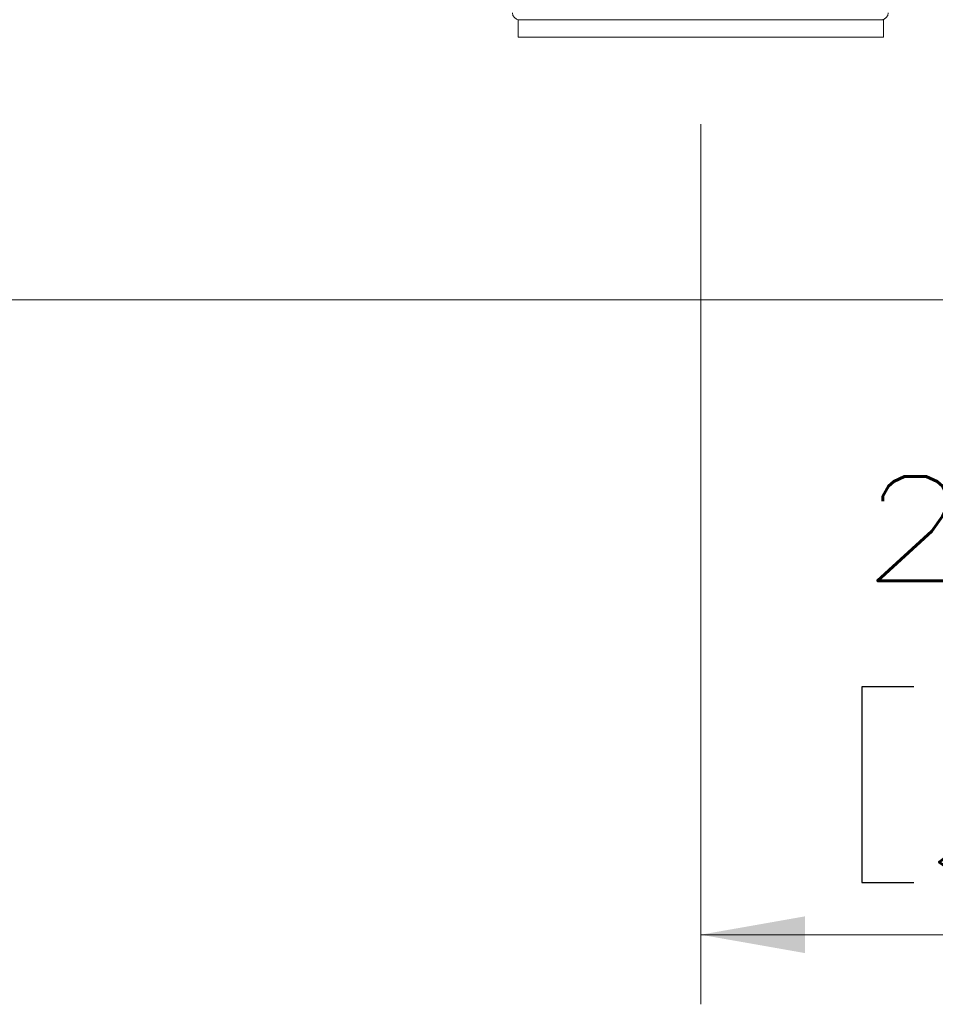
# Model space of a CAD drawing. Header units: millimetres. Extents: x 4 to 836, y 5 to 589.
# Tile 95 of 163: x 666 to 693, y 215 to 243. Entities that reach past the tile are written whole.
import ezdxf

# ---------------------------------------------------------------- set-up
doc = ezdxf.new("R2010")
doc.units = ezdxf.units.MM
doc.layers.add('1', color=7, linetype='Continuous', true_color=0xffffff)
doc.styles.add('ideas_simplex', font='simplex.shx')
doc.dimstyles.get("Standard").update_dxf_attribs({"dimtxt": 0.18, "dimasz": 0.18, "dimexe": 0.18, "dimexo": 0.0625, "dimgap": 0.09, "dimtad": 0, "dimtih": 1, "dimtoh": 1, "dimdec": 4, "dimzin": 0, "dimdsep": 46, "dimtxsty": 'Standard', "dimcen": 0.09, "dimadec": 0, "dimazin": 0, "dimtfac": 1, "dimtdec": 4, "dimtofl": 0, "dimtmove": 0, "dimatfit": 3, "dimfxl": 1, "dimtolj": 1, "dimtzin": 0, "dimarcsym": 0})

# ---------------------------------------------------------------- blocks, each defined once
blk = doc.blocks.new('_U16')
at = {"layer": '1', "color": 152, "lineweight": 13}
for p, q in [((685.864707, 240.343112), (685.864707, 215.042234)), ((706.353977, 239.643112), (706.353977, 215.042234))]:
    blk.add_line(p, q, dxfattribs=at)
at = {"layer": '1', "color": 87, "lineweight": 25}
for p, q in [((691.991842, 224.167234), (690.491842, 224.167234)), ((690.491842, 224.167234), (690.491842, 218.542234)), ((701.726842, 224.167234), (700.226842, 224.167234)), ((701.726842, 218.542234), (701.726842, 224.167234)), ((690.491842, 218.542234), (691.991842, 218.542234)), ((700.226842, 218.542234), (701.726842, 218.542234))]:
    blk.add_line(p, q, dxfattribs=at)
at = {"layer": '1', "color": 27, "lineweight": 13}
blk.add_line((685.864707, 217.042234), (706.353977, 217.042234), dxfattribs=at)
at = {"layer": '1', "color": 27, "lineweight": 18}
for points in [[(685.864707, 217.042234), (688.864705, 217.571215), (688.864709, 216.513253)], [(706.353977, 217.042234), (703.353979, 216.513253), (703.353975, 217.571215)]]:
    blk.add_solid(points, dxfattribs=at)
at = {"layer": '1', "color": 87, "linetype": 'Continuous', "lineweight": 25, "char_height": 3, "attachment_point": 7, "line_spacing_factor": 1.204819, "style": 'ideas_simplex'}
for s, insert in [('\\W1.2097;20,5', (690.478342, 226.302234)), ('\\W1.4646;.81', (691.963342, 218.989734))]:
    blk.add_mtext(s, dxfattribs=dict(at, insert=insert))

msp = doc.modelspace()

# ---------------------------------------------------------------- linework, layer by layer
at = {"layer": '1', "color": 18, "linetype": 'Continuous', "lineweight": 18}
for p, q in [((690.24, 243.343), (680.615, 243.343)), ((680.615, 243.343), (680.615, 242.843)), ((691.115, 243.343), (690.24, 243.343)), ((691.115, 242.843), (691.115, 243.343)), ((690.24, 242.843), (680.615, 242.843)), ((691.115, 242.843), (690.24, 242.843))]:
    msp.add_line(p, q, dxfattribs=at)
at = {"layer": '1', "color": 251, "linetype": 'Continuous', "lineweight": 18}
msp.add_line((626.748, 235.293), (765.46, 235.293), dxfattribs=at)
at = {"layer": '1', "color": 27, "linetype": 'Continuous', "lineweight": 18}
for centre, start, end in [((680.654, 243.543), 180, 270), ((691.054, 243.543), 270, 0)]:
    msp.add_arc(centre, 0.2, start, end, dxfattribs=at)

# ---------------------------------------------------------------- dimensions: what is measured, and where the dimension line sits
at = {"layer": '1', "color": 87, "linetype": 'Continuous', "lineweight": 25}
dim = msp.add_linear_dim(base=(706.354, 217.042), p1=(685.865, 242.843), p2=(706.354, 242.143), text='<>\\P[\\C87;\\H3.00;\\Fsimplex.shx;.81\\Fsimplex.shx;\\H3.00;\\C87; ]', dimstyle='Standard', override={"dimtxt": 3, "dimasz": 3, "dimexe": 2, "dimexo": 2.5, "dimgap": 1.5, "dimtad": 1, "dimtih": 1, "dimtoh": 0, "dimdec": 1, "dimlfac": 1, "dimzin": 8, "dimdsep": 44, "dimlunit": 2, "dimtxsty": 'ideas_simplex', "dimsah": 1, "dimse1": 0, "dimse2": 0, "dimsd1": 0, "dimsd2": 0, "dimclrd": 27, "dimclre": 152, "dimclrt": 87, "dimtol": 0, "dimtm": -0.1, "dimtfac": 0.5, "dimtdec": 2, "dimtofl": 1, "dimtmove": 0, "dimtzin": 8, "dimlwd": 13, "dimlwe": 13}, dxfattribs=at)
dim.commit()
dim.dimension.update_dxf_attribs({"geometry": '_U16', "text_midpoint": (696.109, 217.042), "dimtype": 160})

doc.saveas('drawing.dxf')
